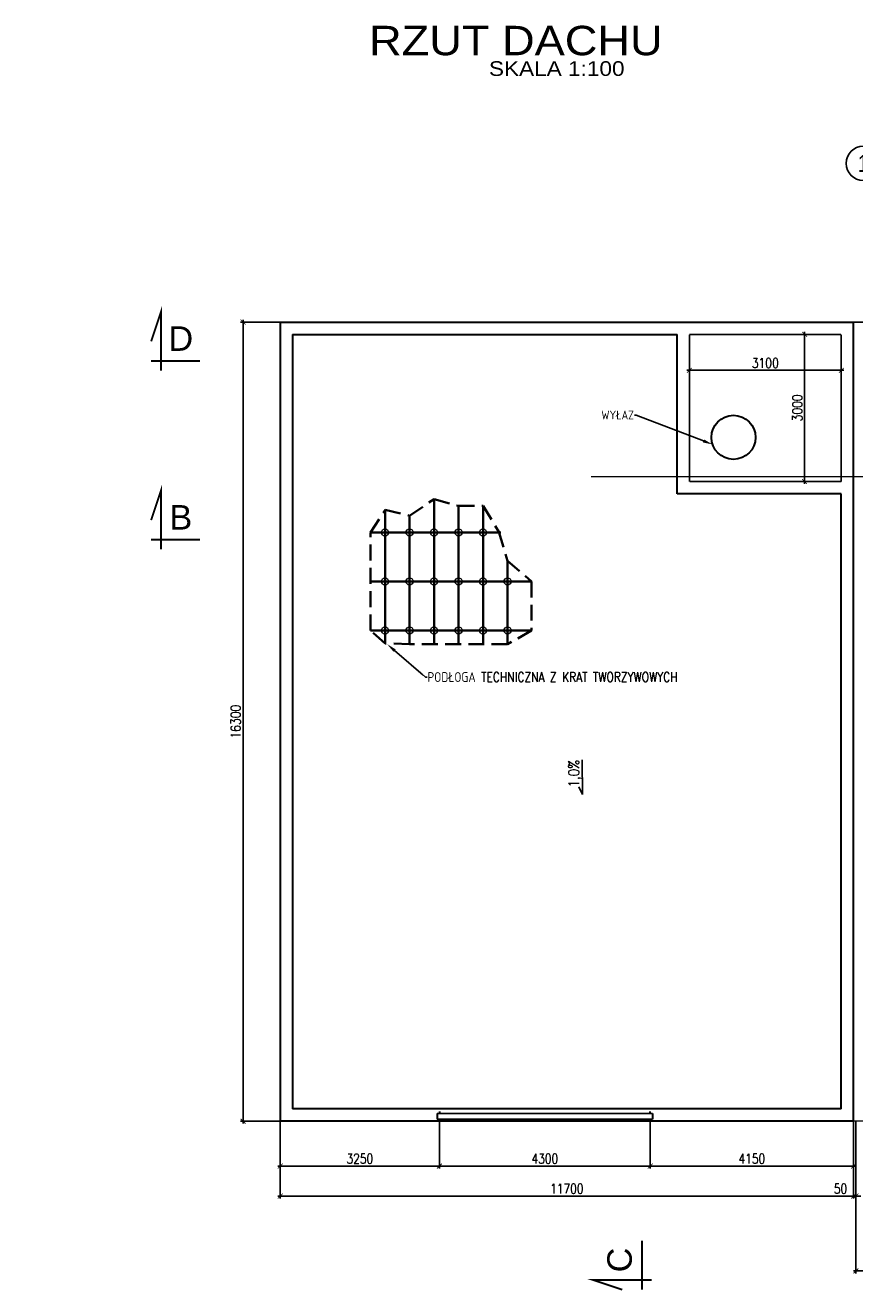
# Model space of a CAD drawing. Header units: millimetres. Extents: x -374129 to 1163271, y -112652 to 695637.
# Tile 2 of 256: x -17103 to -175, y -103458 to -77645. Entities that reach past the tile are written whole.
import ezdxf
from ezdxf import colors
from ezdxf.entities.mleader import LeaderData, LeaderLine
from ezdxf.enums import TextEntityAlignment as Align
from ezdxf.math import Vec2, Vec3

# ---------------------------------------------------------------- set-up
doc = ezdxf.new("R2010")
doc.units = ezdxf.units.MM
doc.header["$PDMODE"] = 4
for name, pattern in [('ACAD_ISO04W100', [30, 24, -3, 0, -3]), ('CIĄGłA', [0]), ('HIDDEN', [0.375, 0.25, -0.125]), ('rcad - -', [9.5, 6.5, -3])]:
    doc.linetypes.add(name, pattern=pattern)
for name, color, linetype, lineweight in [('_K_Bioreaktory', 7, 'Continuous', 30), ('krata', 126, 'Continuous', 35), ('KRT_osie', 55, 'ACAD_ISO04W100', 18), ('nozka kraty', 24, 'Continuous', 20), ('Opissy', 255, 'CIĄGłA', 13)]:
    doc.layers.add(name, color=color, linetype=linetype, lineweight=lineweight)
for name, color, linetype in [('_T_biofiltr', 7, 'Continuous'), ('KRT_opisy', 146, 'Continuous'), ('KRT_osie_budopis', 1, 'Continuous'), ('KRT_sciany', 2, 'Continuous'), ('KRT_wymiary', 4, 'Continuous')]:
    doc.layers.add(name, color=color, linetype=linetype)
doc.styles.add('Arial', font='arial.ttf', dxfattribs={"width": 0.85})
doc.styles.add('biuro 1', font='arial.ttf')
doc.styles.add('opis_W', font='arial.ttf')
doc.styles.add('WYMIAR', font='romans.shx', dxfattribs={"width": 0.8})
doc.dimstyles.new('KRT_1-100', dxfattribs={"dimscale": 100, "dimtxt": 2, "dimasz": 1, "dimexe": 0.5, "dimexo": 0, "dimgap": 0.5, "dimtad": 1, "dimdec": 1, "dimrnd": 0.1, "dimzin": 9, "dimdsep": 46, "dimtxsty": 'WYMIAR', "dimblk": 'ARCHTICK', "dimcen": 0.09, "dimdle": 0.5, "dimclrd": 1, "dimclre": 252, "dimclrt": 256, "dimadec": 0, "dimazin": 0, "dimtfac": 1, "dimtdec": 1, "dimtmove": 0, "dimatfit": 3, "dimfxl": 1, "dimtolj": 1, "dimtzin": 0, "dimarcsym": 0})

# ---------------------------------------------------------------- blocks, each defined once
blk = doc.blocks.new('opis_osi')
at = {"linetype": 'Continuous'}
for start, end in [(90, 180), (0, 90), (180, 270), (270, 0)]:
    blk.add_arc((0, -37.5), 35, start, end, dxfattribs=at)
at = {"color": 0, "linetype": 'Continuous', "style": 'biuro 1', "width": 0.85}
blk.add_attdef('AA', text='', height=35, dxfattribs=at).set_placement((0.1, -37.5), align=Align.MIDDLE_CENTER)
blk = doc.blocks.new('przek')
at = {"const_width": 0.4}
for points in [[(-2, 4), (0, 10), (0, -2)], [(8, 0), (-2, 0)]]:
    blk.add_lwpolyline(points, dxfattribs=at)
at = {"style": 'opis_W'}
blk.add_attdef('A', text='', height=5, dxfattribs=at).set_placement((4.06, 4.56), align=Align.MIDDLE)
blk = doc.blocks.new('_ArchTick')
at = {"color": 0, "linetype": 'ByBlock', "const_width": 0.15}
blk.add_lwpolyline([(-0.5, -0.5), (0.5, 0.5)], dxfattribs=at)
blk = doc.blocks.new('*D241')
at = {"layer": 'Defpoints', "color": 0, "transparency": 16777216}
for p in [(-11900, -100000), (-8650, -100000), (-8650, -100915)]:
    blk.add_point(p, dxfattribs=at)
at = {"layer": 'KRT_wymiary', "color": 252, "lineweight": -2, "transparency": 16777216}
for p, q in [((-11900, -100000), (-11900, -100965)), ((-8650, -100000), (-8650, -100965))]:
    blk.add_line(p, q, dxfattribs=at)
at = {"layer": 'KRT_wymiary', "color": 1, "lineweight": -2, "transparency": 16777216}
blk.add_line((-11950, -100915), (-8600, -100915), dxfattribs=at)
at = {"layer": 'KRT_wymiary', "color": 1, "lineweight": -2, "transparency": 16777216, "xscale": 100, "yscale": 100, "zscale": 100, "rotation": 180}
blk.add_blockref('_ArchTick', (-11900, -100915), dxfattribs=at)
at = {"layer": 'KRT_wymiary', "color": 1, "lineweight": -2, "transparency": 16777216, "xscale": 100, "yscale": 100, "zscale": 100}
blk.add_blockref('_ArchTick', (-8650, -100915), dxfattribs=at)
at = {"layer": 'KRT_wymiary', "transparency": 16777216, "insert": (-10275, -100765), "char_height": 200, "attachment_point": 5, "style": 'WYMIAR'}
blk.add_mtext('\\A1;3250', dxfattribs=at)
blk = doc.blocks.new('*D242')
at = {"layer": 'Defpoints', "color": 0, "transparency": 16777216}
for p in [(-4350, -100000), (-200, -100000), (-200, -100915)]:
    blk.add_point(p, dxfattribs=at)
at = {"layer": 'KRT_wymiary', "color": 252, "lineweight": -2, "transparency": 16777216}
for p, q in [((-4350, -100000), (-4350, -100965)), ((-200, -100000), (-200, -100965))]:
    blk.add_line(p, q, dxfattribs=at)
at = {"layer": 'KRT_wymiary', "color": 1, "lineweight": -2, "transparency": 16777216}
blk.add_line((-4400, -100915), (-150, -100915), dxfattribs=at)
at = {"layer": 'KRT_wymiary', "color": 1, "lineweight": -2, "transparency": 16777216, "xscale": 100, "yscale": 100, "zscale": 100, "rotation": 180}
blk.add_blockref('_ArchTick', (-4350, -100915), dxfattribs=at)
at = {"layer": 'KRT_wymiary', "color": 1, "lineweight": -2, "transparency": 16777216, "xscale": 100, "yscale": 100, "zscale": 100}
blk.add_blockref('_ArchTick', (-200, -100915), dxfattribs=at)
at = {"layer": 'KRT_wymiary', "transparency": 16777216, "insert": (-2275, -100765), "char_height": 200, "attachment_point": 5, "style": 'WYMIAR'}
blk.add_mtext('\\A1;4150', dxfattribs=at)
blk = doc.blocks.new('*D243')
at = {"layer": 'Defpoints', "color": 0, "transparency": 16777216}
for p in [(-8650, -100000), (-4350, -100000), (-4350, -100915)]:
    blk.add_point(p, dxfattribs=at)
at = {"layer": 'KRT_wymiary', "color": 252, "lineweight": -2, "transparency": 16777216}
for p, q in [((-8650, -100000), (-8650, -100965)), ((-4350, -100000), (-4350, -100965))]:
    blk.add_line(p, q, dxfattribs=at)
at = {"layer": 'KRT_wymiary', "color": 1, "lineweight": -2, "transparency": 16777216}
blk.add_line((-8700, -100915), (-4300, -100915), dxfattribs=at)
at = {"layer": 'KRT_wymiary', "color": 1, "lineweight": -2, "transparency": 16777216, "xscale": 100, "yscale": 100, "zscale": 100, "rotation": 180}
blk.add_blockref('_ArchTick', (-8650, -100915), dxfattribs=at)
at = {"layer": 'KRT_wymiary', "color": 1, "lineweight": -2, "transparency": 16777216, "xscale": 100, "yscale": 100, "zscale": 100}
blk.add_blockref('_ArchTick', (-4350, -100915), dxfattribs=at)
at = {"layer": 'KRT_wymiary', "transparency": 16777216, "insert": (-6500, -100765), "char_height": 200, "attachment_point": 5, "style": 'WYMIAR'}
blk.add_mtext('\\A1;4300', dxfattribs=at)
blk = doc.blocks.new('*D244')
at = {"layer": 'Defpoints', "color": 0, "transparency": 16777216}
for p in [(-11900, -83700), (-12659, -100000), (-11900, -100000)]:
    blk.add_point(p, dxfattribs=at)
at = {"layer": 'KRT_wymiary', "color": 252, "lineweight": -2, "transparency": 16777216}
for p, q in [((-11900, -83700), (-12709, -83700)), ((-11900, -100000), (-12709, -100000))]:
    blk.add_line(p, q, dxfattribs=at)
at = {"layer": 'KRT_wymiary', "color": 1, "lineweight": -2, "transparency": 16777216}
blk.add_line((-12659, -83650), (-12659, -100050), dxfattribs=at)
at = {"layer": 'KRT_wymiary', "color": 1, "lineweight": -2, "transparency": 16777216, "xscale": 100, "yscale": 100, "zscale": 100}
for p, rotation in [((-12659, -83700), 90), ((-12659, -100000), 270)]:
    blk.add_blockref('_ArchTick', p, dxfattribs=dict(at, rotation=rotation))
at = {"layer": 'KRT_wymiary', "transparency": 16777216, "insert": (-12809, -91850), "char_height": 200, "attachment_point": 5, "rotation": 90, "style": 'WYMIAR'}
blk.add_mtext('\\A1;16300', dxfattribs=at)
blk = doc.blocks.new('*D245')
at = {"layer": 'Defpoints', "color": 0, "transparency": 16777216}
for p in [(-11900, -100000), (-200, -100000), (-200, -101527)]:
    blk.add_point(p, dxfattribs=at)
at = {"layer": 'KRT_wymiary', "color": 252, "lineweight": -2, "transparency": 16777216}
for p, q in [((-11900, -100000), (-11900, -101577)), ((-200, -100000), (-200, -101577))]:
    blk.add_line(p, q, dxfattribs=at)
at = {"layer": 'KRT_wymiary', "color": 1, "lineweight": -2, "transparency": 16777216}
blk.add_line((-11950, -101527), (-150, -101527), dxfattribs=at)
at = {"layer": 'KRT_wymiary', "color": 1, "lineweight": -2, "transparency": 16777216, "xscale": 100, "yscale": 100, "zscale": 100, "rotation": 180}
blk.add_blockref('_ArchTick', (-11900, -101527), dxfattribs=at)
at = {"layer": 'KRT_wymiary', "color": 1, "lineweight": -2, "transparency": 16777216, "xscale": 100, "yscale": 100, "zscale": 100}
blk.add_blockref('_ArchTick', (-200, -101527), dxfattribs=at)
at = {"layer": 'KRT_wymiary', "transparency": 16777216, "insert": (-6050, -101377), "char_height": 200, "attachment_point": 5, "style": 'WYMIAR'}
blk.add_mtext('\\A1;11700', dxfattribs=at)
blk = doc.blocks.new('*D246')
at = {"layer": 'Defpoints', "color": 0, "transparency": 16777216}
for p in [(-3550, -84290), (-450, -84290), (-450, -84683)]:
    blk.add_point(p, dxfattribs=at)
at = {"layer": 'KRT_wymiary', "color": 252, "lineweight": -2, "transparency": 16777216}
for p, q in [((-3550, -84290), (-3550, -84733)), ((-450, -84290), (-450, -84733))]:
    blk.add_line(p, q, dxfattribs=at)
at = {"layer": 'KRT_wymiary', "color": 1, "lineweight": -2, "transparency": 16777216}
blk.add_line((-3600, -84683), (-400, -84683), dxfattribs=at)
at = {"layer": 'KRT_wymiary', "color": 1, "lineweight": -2, "transparency": 16777216, "xscale": 100, "yscale": 100, "zscale": 100, "rotation": 180}
blk.add_blockref('_ArchTick', (-3550, -84683), dxfattribs=at)
at = {"layer": 'KRT_wymiary', "color": 1, "lineweight": -2, "transparency": 16777216, "xscale": 100, "yscale": 100, "zscale": 100}
blk.add_blockref('_ArchTick', (-450, -84683), dxfattribs=at)
at = {"layer": 'KRT_wymiary', "transparency": 16777216, "insert": (-2000, -84533), "char_height": 200, "attachment_point": 5, "style": 'WYMIAR'}
blk.add_mtext('\\A1;3100', dxfattribs=at)
blk = doc.blocks.new('*D247')
at = {"layer": 'Defpoints', "color": 0, "transparency": 16777216}
for p in [(-1369, -83950), (-1198, -83950), (-1369, -86950)]:
    blk.add_point(p, dxfattribs=at)
at = {"layer": 'KRT_wymiary', "color": 252, "lineweight": -2, "transparency": 16777216}
for p, q in [((-1369, -83950), (-1148, -83950)), ((-1369, -86950), (-1148, -86950))]:
    blk.add_line(p, q, dxfattribs=at)
at = {"layer": 'KRT_wymiary', "color": 1, "lineweight": -2, "transparency": 16777216}
blk.add_line((-1198, -87000), (-1198, -83900), dxfattribs=at)
at = {"layer": 'KRT_wymiary', "color": 1, "lineweight": -2, "transparency": 16777216, "xscale": 100, "yscale": 100, "zscale": 100}
for p, rotation in [((-1198, -83950), 90), ((-1198, -86950), 270)]:
    blk.add_blockref('_ArchTick', p, dxfattribs=dict(at, rotation=rotation))
at = {"layer": 'KRT_wymiary', "transparency": 16777216, "insert": (-1348, -85450), "char_height": 200, "attachment_point": 5, "rotation": 90, "style": 'WYMIAR'}
blk.add_mtext('\\A1;3000', dxfattribs=at)
blk = doc.blocks.new('*D251')
at = {"layer": 'Defpoints', "color": 0, "transparency": 16777216}
for p in [(-150, -100000), (150, -100000), (150, -103054)]:
    blk.add_point(p, dxfattribs=at)
at = {"layer": 'KRT_wymiary', "color": 252, "lineweight": -2, "transparency": 16777216}
for p, q in [((-150, -100000), (-150, -103104)), ((150, -100000), (150, -103104))]:
    blk.add_line(p, q, dxfattribs=at)
at = {"layer": 'KRT_wymiary', "color": 1, "lineweight": -2, "transparency": 16777216}
for p, q in [((-200, -103054), (150, -103054)), ((150, -103054), (761, -103054))]:
    blk.add_line(p, q, dxfattribs=at)
at = {"layer": 'KRT_wymiary', "color": 1, "lineweight": -2, "transparency": 16777216, "xscale": 100, "yscale": 100, "zscale": 100, "rotation": 180}
blk.add_blockref('_ArchTick', (-150, -103054), dxfattribs=at)
at = {"layer": 'KRT_wymiary', "color": 1, "lineweight": -2, "transparency": 16777216, "xscale": 100, "yscale": 100, "zscale": 100}
blk.add_blockref('_ArchTick', (150, -103054), dxfattribs=at)
at = {"layer": 'KRT_wymiary', "transparency": 16777216, "insert": (506, -102904), "char_height": 200, "attachment_point": 5, "style": 'WYMIAR'}
blk.add_mtext('\\A1;300', dxfattribs=at)
blk = doc.blocks.new('*D252')
at = {"layer": 'Defpoints', "color": 0, "transparency": 16777216}
for p in [(-200, -100000), (-150, -101184), (-150, -101527)]:
    blk.add_point(p, dxfattribs=at)
at = {"layer": 'KRT_wymiary', "color": 252, "lineweight": -2, "transparency": 16777216}
for p, q in [((-200, -100000), (-200, -101577)), ((-150, -101184), (-150, -101577))]:
    blk.add_line(p, q, dxfattribs=at)
at = {"layer": 'KRT_wymiary', "color": 1, "lineweight": -2, "transparency": 16777216}
for p, q in [((-200, -101527), (-300, -101527)), ((-200, -101527), (-150, -101527)), ((-150, -101527), (-50, -101527))]:
    blk.add_line(p, q, dxfattribs=at)
at = {"layer": 'KRT_wymiary', "color": 1, "lineweight": -2, "transparency": 16777216, "xscale": 100, "yscale": 100, "zscale": 100}
blk.add_blockref('_ArchTick', (-200, -101527), dxfattribs=at)
at = {"layer": 'KRT_wymiary', "color": 1, "lineweight": -2, "transparency": 16777216, "xscale": 100, "yscale": 100, "zscale": 100, "rotation": 180}
blk.add_blockref('_ArchTick', (-150, -101527), dxfattribs=at)
at = {"layer": 'KRT_wymiary', "transparency": 16777216, "insert": (-464, -101377), "char_height": 200, "attachment_point": 5, "style": 'WYMIAR'}
blk.add_mtext('\\A1;50', dxfattribs=at)

msp = doc.modelspace()

# ---------------------------------------------------------------- linework, layer by layer
at = {"layer": '_K_Bioreaktory'}
for p, q in [((-11900, -83700), (-11900, -100000)), ((-11900, -83700), (-200, -83700)), ((-11650, -83950), (-11650, -99750)), ((-11650, -83950), (-3800, -83950)), ((-3800, -87200), (-3800, -83950))]:
    msp.add_line(p, q, dxfattribs=at)
at = {"layer": '_K_Bioreaktory', "lineweight": 30}
for p, q in [((-450, -87200), (-3800, -87200)), ((-450, -99750), (-11650, -99750)), ((-8700, -99840), (-8700, -99960)), ((-8650, -99800), (-8650, -99840)), ((-4350, -99840), (-4350, -99800)), ((-4350, -99840), (-4350, -99800)), ((-4300, -99840), (-4300, -99960)), ((-200, -100000), (-11900, -100000)), ((-8650, -99960), (-8650, -100000)), ((-4350, -100000), (-4350, -99960)), ((-4350, -100000), (-4350, -99960))]:
    msp.add_line(p, q, dxfattribs=at)
msp.add_circle((-2650, -86050), 450, dxfattribs=at)
at = {"layer": '_T_biofiltr', "color": 9}
for p, q in [((-8700, -99840), (-4300, -99840)), ((-8700, -99960), (-4300, -99960))]:
    msp.add_line(p, q, dxfattribs=at)
at = {"layer": 'krata'}
for p, q in [((-8759.96, -90263.51), (-8759.96, -87309.25)), ((-8259.98, -90268.41), (-8259.98, -87449.25)), ((-7760.01, -90268.41), (-7760.01, -87449.25)), ((-9759.91, -90253.69), (-9759.91, -87529.25)), ((-9259.94, -90258.6), (-9259.94, -87649.25)), ((-10060.53, -87989.25), (-7400.53, -87989.25)), ((-7260.03, -90268.41), (-7260.03, -88569.25)), ((-10060.53, -88989.25), (-6770.53, -88989.25)), ((-10060.53, -89989.25), (-6770.53, -89989.25))]:
    msp.add_line(p, q, dxfattribs=at)
at = {"layer": 'krata', "linetype": 'rcad - -', "ltscale": 50}
msp.add_lwpolyline([(-9759.91, -87529.25), (-9259.94, -87649.25), (-8759.96, -87309.25), (-8259.98, -87449.25), (-7760.01, -87449.25), (-7760.01, -87449.25), (-7435.79, -87979.61), (-7260.03, -88569.25), (-6770.53, -88989.25), (-6770.53, -89989.25), (-7260.03, -90268.41), (-9259.94, -90268.41), (-9759.91, -90253.69), (-10060.53, -89989.25), (-10060.53, -87989.25), (-9759.91, -87529.25)], dxfattribs=at)
at = {"layer": 'KRT_opisy'}
for p, q in [((-5738.56, -92627.14), (-5731.47, -93338.62)), ((-5731.47, -93338.62), (-5808.34, -93177.12))]:
    msp.add_line(p, q, dxfattribs=at)
at = {"layer": 'KRT_osie', "ltscale": 0.5}
for p, q in [((-5554.82, -83700), (73659.31, -83700)), ((34035.51, -83700), (-3770.74, -83700)), ((-5554.82, -86850), (73659.31, -86850)), ((73659.31, -100000), (-4623.4, -100000))]:
    msp.add_line(p, q, dxfattribs=at)
at = {"layer": 'KRT_sciany', "color": 1, "linetype": 'HIDDEN', "ltscale": 5}
for p, q in [((-3550, -83950), (-450, -83950)), ((-3550, -86950), (-3550, -83950)), ((-450, -86950), (-450, -83950)), ((-450, -86950), (-3550, -86950))]:
    msp.add_line(p, q, dxfattribs=at)
at = {"layer": 'nozka kraty', "color": 24}
for centre in [(-9760.7, -87989.25), (-9260.72, -87989.25), (-8760.75, -87989.25), (-8260.77, -87989.25), (-7760.79, -87989.25), (-9760.7, -88989.25), (-9260.72, -88989.25), (-8760.75, -88989.25), (-8260.77, -88989.25), (-7760.79, -88989.25), (-7260.82, -88989.25), (-9760.7, -89989.25), (-9260.72, -89989.25), (-8760.75, -89989.25), (-8260.77, -89989.25), (-7760.79, -89989.25), (-7260.82, -89989.25)]:
    msp.add_circle(centre, 72.5, dxfattribs=at)

# ---------------------------------------------------------------- block references
at = {"layer": 'KRT_opisy', "xscale": 100, "yscale": 100, "zscale": 50}
for p, values in [((-14334.5, -84491.61), {'A': 'D'}), ((-14334.5, -88137.41), {'A': 'B'})]:
    msp.add_blockref('przek', p, dxfattribs=at).add_auto_attribs(values)
at = {"layer": 'KRT_opisy', "xscale": 100, "yscale": 100, "zscale": 50, "rotation": 90}
msp.add_blockref('przek', (-4518.53, -103237.6), dxfattribs=at).add_auto_attribs({'A': 'C'})
at = {"layer": 'KRT_osie_budopis', "color": 3, "xscale": 10, "yscale": 10, "zscale": 10}
msp.add_blockref('opis_osi', (0, -80086.36), dxfattribs=at).add_auto_attribs({'AA': '1'})

# ---------------------------------------------------------------- texts
at = {"layer": 'KRT_opisy', "style": 'Arial', "width": 1.1}
msp.add_text('SKALA 1:100', height=300, dxfattribs=at).set_placement((-7640.37, -78677.21))
at = {"layer": 'KRT_opisy', "insert": (-5874.73, -92910.97), "char_height": 220, "attachment_point": 5, "rotation": 90, "style": 'WYMIAR'}
msp.add_mtext('\\A1;1,0%', dxfattribs=at)
at = {"layer": 'Opissy', "style": 'Arial', "width": 1.1}
msp.add_text('RZUT DACHU', height=600, dxfattribs=at).set_placement((-10086.89, -78255.68))

# ---------------------------------------------------------------- dimensions: what is measured, and where the dimension line sits
at = {"layer": 'KRT_wymiary'}
for base, p1, p2, picture, middle in [((-12658.52, -100000), (-11900, -83700), (-11900, -100000), '*D244', (-12808.52, -91850)), ((-1198.01, -83950), (-1369.2, -86950), (-1369.2, -83950), '*D247', (-1348.01, -85450))]:
    dim = msp.add_linear_dim(base=base, p1=p1, p2=p2, angle=90, dimstyle='KRT_1-100', dxfattribs=at)
    dim.commit()
    dim.dimension.update_dxf_attribs({"geometry": picture, "text_midpoint": middle})
for base, p1, p2, picture, middle in [((-450, -84682.51), (-3550, -84290.4), (-450, -84290.4), '*D246', (-2000, -84532.51)), ((-8650, -100914.86), (-11900, -100000), (-8650, -100000), '*D241', (-10275, -100764.86)), ((-200, -101527.25), (-11900, -100000), (-200, -100000), '*D245', (-6050, -101377.25)), ((150, -103054.42), (-150, -100000), (150, -100000), '*D251', (505.71, -102904.42))]:
    dim = msp.add_linear_dim(base=base, p1=p1, p2=p2, dimstyle='KRT_1-100', dxfattribs=at)
    dim.commit()
    dim.dimension.update_dxf_attribs({"geometry": picture, "text_midpoint": middle})
for base, p1, p2, picture, middle in [((-4350, -100914.86), (-8650, -100000), (-4350, -100000), '*D243', (-6500, -100764.86)), ((-200, -100914.86), (-4350, -100000), (-200, -100000), '*D242', (-2275, -100764.86))]:
    dim = msp.add_linear_dim(base=base, p1=p1, p2=p2, dimstyle='KRT_1-100', override={"dimtmove": 1}, dxfattribs=at)
    dim.commit()
    dim.dimension.update_dxf_attribs({"geometry": picture, "text_midpoint": middle})
dim = msp.add_linear_dim(base=(-150, -101527.25), p1=(-200, -100000), p2=(-150, -101184.47), dimstyle='KRT_1-100', override={"dimtmove": 1}, dxfattribs=at)
dim.commit()
dim.dimension.update_dxf_attribs({"geometry": '*D252', "text_midpoint": (-463.86, -101527.25), "dimtype": 160})

# ---------------------------------------------------------------- leaders
at = {"layer": 'KRT_opisy', "color": 1}
ml = msp.add_multileader_mtext('Standard', dxfattribs=at)
ml.set_content('\\C54;POZ.3.3 PŁATEW DACHOWA', style='WYMIAR')
ml.set_leader_properties()
ml.build(insert=Vec2(0, 0))
ml.multileader.update_dxf_attribs({"dogleg_length": 0.36, "arrow_head_size": 200, "scale": 100})
ctx = ml.context
ctx.base_point, ctx.scale, ctx.char_height, ctx.arrow_head_size, ctx.landing_gap_size, ctx.plane_origin = Vec3(13092.07, -84508.84), 100, 180, 200, 9, Vec3(-25422.63, -166641.64)
ctx.text_align_type = 2
notes = []
notes.append((ctx, [(1, (1, 1, 0), (14887.79, -84508.84), (-1, 0), 36, [(2, [(14887.79, -85101.76), (14887.79, -86551.76), (14887.79, -83742.76)], 0, [])])]))
ctx.mtext.insert, ctx.mtext.width, ctx.mtext.defined_height, ctx.mtext.alignment, ctx.mtext.flow_direction = Vec3(14842.79, -84418.84), 2657.9479, 1300.46, 3, 5
ml = msp.add_multileader_mtext('Standard', dxfattribs=at)
ml.set_content('\\C54;WYŁAZ', style='WYMIAR')
ml.set_leader_properties()
ml.build(insert=Vec2(0, 0))
ml.multileader.update_dxf_attribs({"dogleg_length": 0.36, "arrow_head_size": 200, "scale": 100})
ctx = ml.context
ctx.base_point, ctx.scale, ctx.char_height, ctx.arrow_head_size, ctx.landing_gap_size, ctx.plane_origin = Vec3(-5326.54, -85595.03), 100, 180, 200, 9, Vec3(-42760.95, -167483.73)
ctx.text_align_type = 2
notes.append((ctx, [(0, (1, 1, 0), (-4634.82, -85595.03), (-1, 0), 36, [(1, [(-3076.03, -86194.89)], 0, [])])]))
ctx.mtext.insert, ctx.mtext.width, ctx.mtext.defined_height, ctx.mtext.alignment, ctx.mtext.flow_direction = Vec3(-4679.82, -85505.03), 2657.9479, 1300.46, 3, 5
for ctx, leaders in notes:
    for number, flags, end, landing, length, lines in leaders:
        leader = LeaderData()
        leader.index, (leader.has_last_leader_line, leader.has_dogleg_vector, leader.attachment_direction) = number, flags
        leader.last_leader_point, leader.dogleg_vector, leader.dogleg_length = Vec3(end), Vec3(landing), length
        for number, points, colour, breaks in lines:
            line = LeaderLine()
            line.index, line.vertices, line.color, line.breaks = number, Vec3.list(points), colors.encode_raw_color(colour), breaks
            leader.lines.append(line)
        ctx.leaders.append(leader)

# ---------------------------------------------------------------- next in the draw order: leaders
ml = msp.add_multileader_mtext('Standard', dxfattribs=at)
ml.set_content('\\C54;PODŁOGA TECHNICZNA Z KRAT TWORZYWOWYCH', style='WYMIAR')
ml.set_leader_properties()
ml.build(insert=Vec2(0, 0))
ml.multileader.update_dxf_attribs({"text_right_attachment_type": 6, "dogleg_length": 0.36, "arrow_head_size": 200, "scale": 100})
ctx = ml.context
ctx.base_point, ctx.scale, ctx.char_height, ctx.arrow_head_size, ctx.landing_gap_size, ctx.plane_origin = Vec3(-8902.3, -90939.77), 100, 200, 200, 9, Vec3(-43376.14, -174928.47)
ctx.right_attachment = 6
notes = []
notes.append((ctx, [(0, (1, 1, 0), (-8938.3, -90939.77), (1, 0), 36, [(1, [(-9717.75, -90269.41)], 0, [])])]))
ctx.mtext.insert, ctx.mtext.width, ctx.mtext.defined_height, ctx.mtext.flow_direction = Vec3(-8893.3, -90839.77), 3424.9477, 1400.46, 5
ctx.mtext.has_bg_fill, ctx.mtext.bg_color, ctx.mtext.bg_scale_factor, ctx.mtext.bg_transparency, ctx.mtext.use_window_bg_color = 1, -1027028792, 1.5, 0, 1
for ctx, leaders in notes:
    for number, flags, end, landing, length, lines in leaders:
        leader = LeaderData()
        leader.index, (leader.has_last_leader_line, leader.has_dogleg_vector, leader.attachment_direction) = number, flags
        leader.last_leader_point, leader.dogleg_vector, leader.dogleg_length = Vec3(end), Vec3(landing), length
        for number, points, colour, breaks in lines:
            line = LeaderLine()
            line.index, line.vertices, line.color, line.breaks = number, Vec3.list(points), colors.encode_raw_color(colour), breaks
            leader.lines.append(line)
        ctx.leaders.append(leader)

# ---------------------------------------------------------------- next in the draw order: linework, layer by layer
at = {"layer": '_K_Bioreaktory', "lineweight": 30}
for p, q in [((-200, -100000), (-200, -83700)), ((-450, -99750), (-450, -87200))]:
    msp.add_line(p, q, dxfattribs=at)

doc.saveas('drawing.dxf')
